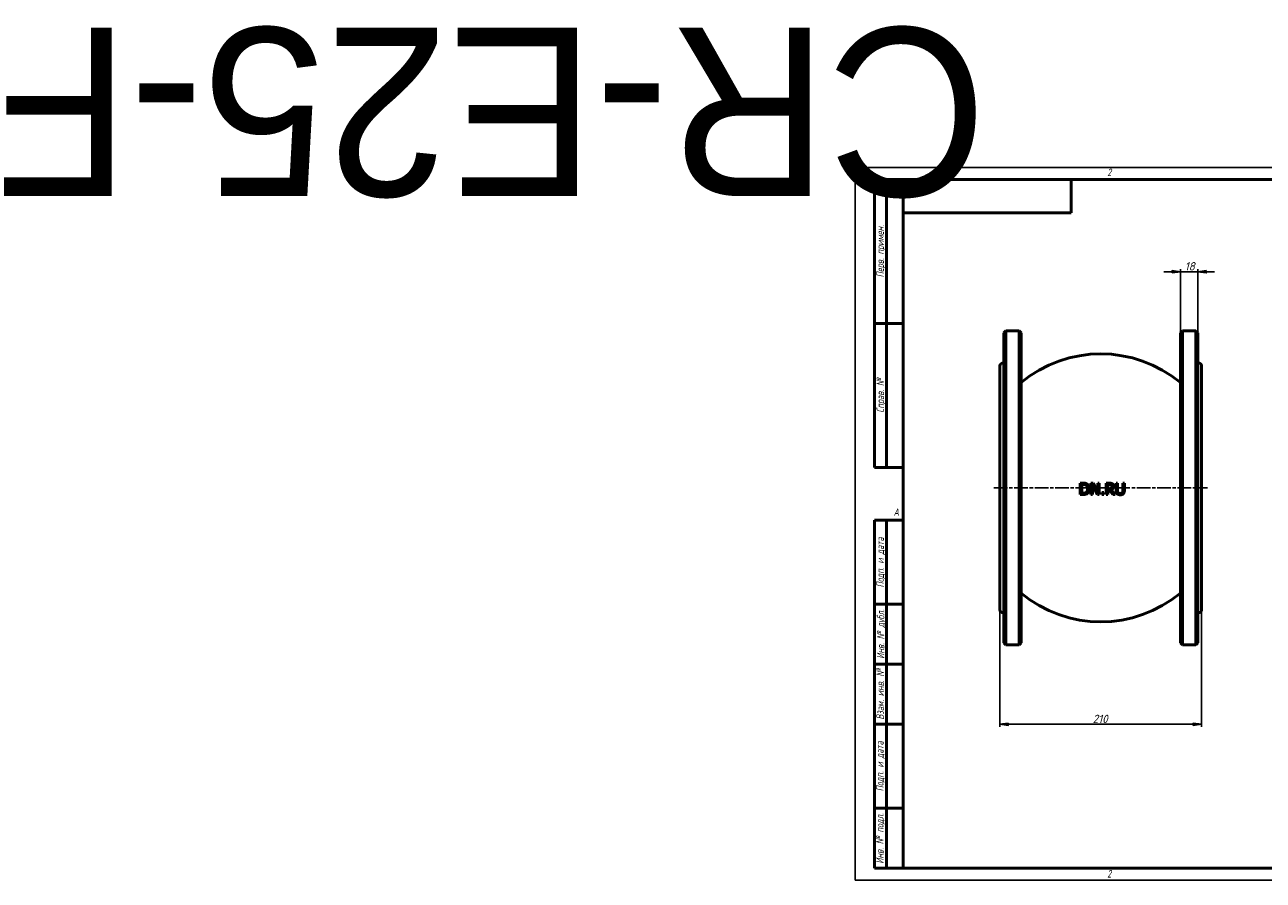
# Model space of a CAD drawing. Header units: millimetres. Extents: x -865 to 5757, y -174 to 891.
# Tile 1 of 4: x -865 to 425, y 0 to 891. Entities that reach past the tile are written whole.
import ezdxf
from ezdxf.enums import TextEntityAlignment as Align

# ---------------------------------------------------------------- set-up
doc = ezdxf.new("R2018")
doc.units = ezdxf.units.MM
doc.header["$LTSCALE"] = 2.5
doc.linetypes.add('CHAIN', pattern=[0.7087, 0.4724, -0.0591, 0.1181, -0.0591])
for name, color, linetype, lineweight in [('Видимый контур (ГОСТ)', 7, 'Continuous', 50), ('Кромка (ГОСТ)', 7, 'Continuous', 50), ('Обозначение (ГОСТ)', 7, 'Continuous', 25), ('Осевая линия (ГОСТ)', 7, 'Continuous', 25), ('Размер (ГОСТ)', 7, 'Continuous', 25), ('Эскизная геометрия (ГОСТ)', 7, 'Continuous', 50)]:
    doc.layers.add(name, color=color, linetype=linetype, lineweight=lineweight)
doc.styles.add('Альтернативный текст (ГОСТ)', font='arial.ttf', dxfattribs={"width": 0.8})
doc.styles.add('Обычный текст (ГОСТ)', font='GOST Common Italic.ttf')
doc.dimstyles.new('Обычный (ГОСТ)', dxfattribs={"dimscale": 2.5, "dimtxt": 3.5, "dimasz": 3.5, "dimexe": 1, "dimexo": 0, "dimgap": 0.5, "dimtad": 1, "dimtxsty": 'Обычный текст (ГОСТ)', "dimblk": 'Filled-1', "dimcen": 0.09, "dimdle": 15, "dimclrd": 256, "dimclre": 256, "dimclrt": 256, "dimazin": 2, "dimtfac": 0.714286, "dimtdec": 3, "dimtmove": 0, "dimatfit": 3, "dimfxl": 1, "dimtolj": 1, "dimlwd": 25, "dimlwe": 25, "dimarcsym": 0})

# ---------------------------------------------------------------- blocks, each defined once
blk = doc.blocks.new('Рамки ГОСТ - Рамка')
at = {"layer": 'Кромка (ГОСТ)', "lineweight": 25}
for p, q in [((0, 0), (0, 297)), ((0, 297), (420, 297)), ((420, 297), (420, 0)), ((420, 0), (0, 0))]:
    blk.add_line(p, q, dxfattribs=at)
at = {"layer": 'Кромка (ГОСТ)'}
for p, q in [((210, 292), (210, 297)), ((415, 292), (20, 292)), ((20, 292), (20, 5)), ((415, 5), (415, 292)), ((20, 5), (415, 5)), ((210, 5), (210, 0))]:
    blk.add_line(p, q, dxfattribs=at)
at = {"layer": 'Кромка (ГОСТ)', "char_height": 3.17, "attachment_point": 1, "style": 'Альтернативный текст (ГОСТ)'}
for s, insert, width in [('\\fGOST Common|b0|i1;{\\H3.1700;2}', (105, 296.5), 5.2328), ('\\fGOST Common|b0|i1;{\\H3.1700;1}', (315.02, 296.44), 5.2327), ('\\fGOST Common|b0|i1;{\\H3.1700;A}', (16, 155), 5.1335), ('\\fGOST Common|b0|i1;{\\H3.1700;A}', (416, 148.5), 5.0704), ('\\fGOST Common|b0|i1;{\\H3.1700;2}', (104.99, 4.3), 5.2328), ('\\fGOST Common|b0|i1;{\\H3.1700;1}', (315, 4.14), 6.6287), ('\\fGOST Common|b0|i1;{\\H3.1700;Формат А3}', (370, 4.39), 25.2103)]:
    blk.add_mtext(s, dxfattribs=dict(at, insert=insert, width=width))
blk = doc.blocks.new('ГОСТ - Доп. графы 1')
at = {"layer": 'Эскизная геометрия (ГОСТ)'}
for p, q in [((-12, 0), (-12, 145)), ((-12, 145), (0, 145)), ((-7, 145), (-7, 0)), ((-12, 110), (-7, 110)), ((-7, 110), (0, 110)), ((-12, 85), (-7, 85)), ((-7, 85), (0, 85)), ((-12, 60), (-7, 60)), ((-7, 60), (0, 60)), ((-12, 25), (-7, 25)), ((-7, 25), (0, 25)), ((0, 0), (-12, 0))]:
    blk.add_line(p, q, dxfattribs=at)
at = {"layer": 'Обозначение (ГОСТ)', "char_height": 3.17, "attachment_point": 5, "rotation": 90, "style": 'Альтернативный текст (ГОСТ)'}
for s, insert, width in [('\\fGOST Common|b0|i1;{\\H3.1700;Подп. и дата}', (-9.37, 127.41), 34.7679), ('\\fGOST Common|b0|i1;{\\H3.1700;Инв. № дубл.}', (-8.95, 97.55), 24.8438), ('\\fGOST Common|b0|i1;{\\H3.1700;Взам. инв. №}', (-9.58, 72.53), 24.8669), ('\\fGOST Common|b0|i1;{\\H3.1700;Подп. и дата}', (-9.5, 42.47), 35.1486), ('\\fGOST Common|b0|i1;{\\H3.1700;Инв. № подл.}', (-9.5, 12.41), 24.9618)]:
    blk.add_mtext(s, dxfattribs=dict(at, insert=insert, width=width))
at = {"layer": 'Обозначение (ГОСТ)', "lineweight": 30, "flags": 17}
for tag, p in [('Подп._и_дата_2', (-3.53, 127.51)), ('Инв._номер_дубликата', (-3.41, 97.47)), ('Взамен_инв._номера', (-3.46, 72.53)), ('Подп._и_дата_1', (-3.42, 42.35)), ('ИНВЕНТАРНЫЙ_НОМЕР', (-3.33, 12.68))]:
    blk.add_attdef(tag, text='', height=3.17, rotation=90, dxfattribs=at).set_placement(p, align=Align.MIDDLE_CENTER)
blk = doc.blocks.new('ГОСТ - Доп. графы 2')
at = {"layer": 'Эскизная геометрия (ГОСТ)'}
for p, q in [((-12, 0), (-12, 120)), ((-12, 120), (0, 120)), ((-7, 0), (-7, 120)), ((-12, 60), (0, 60)), ((0, 0), (-12, 0))]:
    blk.add_line(p, q, dxfattribs=at)
at = {"layer": 'Обозначение (ГОСТ)', "char_height": 3.17, "attachment_point": 5, "rotation": 90, "style": 'Альтернативный текст (ГОСТ)'}
for s, insert, width in [('\\fGOST Common|b0|i1;{\\H3.1700;Перв. примен.}', (-9.19, 90.05), 60.0143), ('\\fGOST Common|b0|i1;{\\H3.1700;Справ. №}', (-9.1, 30), 59.9357)]:
    blk.add_mtext(s, dxfattribs=dict(at, insert=insert, width=width))
at = {"layer": 'Обозначение (ГОСТ)', "lineweight": 30, "flags": 17}
for tag, p in [('Первичная_применяемость', (-3.65, 90.03)), ('Справочный_номер', (-3.55, 30.02))]:
    blk.add_attdef(tag, text='', height=3.17, rotation=90, dxfattribs=at).set_placement(p, align=Align.MIDDLE_CENTER)
blk = doc.blocks.new('ГОСТ - Доп. графы 3')
at = {"layer": 'Эскизная геометрия (ГОСТ)'}
for p, q in [((0, 0), (70, 0)), ((70, 0), (70, -14)), ((70, -14), (0, -14))]:
    blk.add_line(p, q, dxfattribs=at)
at = {"layer": 'Обозначение (ГОСТ)', "lineweight": 30}
blk.add_attdef('ОБОЗНАЧЕНИЕ', text='', height=5, rotation=180, dxfattribs=at).set_placement((34.94, -6.97), align=Align.MIDDLE_CENTER)
blk = doc.blocks.new('Filled-1')
at = {"color": 0}
for p, q in [((0, 0), (-1, 0.14)), ((-1, 0.14), (-1, -0.14)), ((-1, 0), (0, 0)), ((-1, -0.14), (0, 0))]:
    blk.add_line(p, q, dxfattribs=at)
at = {"color": 0, "flags": 128}
blk.add_lwpolyline([(-1, -0.14), (0, 0), (-1, 0.14), (-1, -0.14)], dxfattribs=at)
at = {"color": 0}
blk.add_solid([(-1, -0.14), (0, 0), (-1, 0.14), (-1, -0.14)], dxfattribs=at)
blk = doc.blocks.new('*D9')
at = {"layer": 'Defpoints', "color": 0, "linetype": 'Continuous', "transparency": 16777216}
for p in [(150.7, 281.7), (360.7, 281.7), (360.7, 162.4)]:
    blk.add_point(p, dxfattribs=at)
at = {"layer": 'Размер (ГОСТ)', "linetype": 'Continuous', "lineweight": 25, "transparency": 16777216}
for p, q in [((150.7, 281.7), (150.7, 159.9)), ((360.7, 281.7), (360.7, 159.9)), ((159.5, 162.4), (352, 162.4))]:
    blk.add_line(p, q, dxfattribs=at)
at = {"layer": 'Размер (ГОСТ)', "linetype": 'Continuous', "lineweight": 25, "transparency": 16777216, "xscale": 8.75, "yscale": 8.75, "zscale": 8.75, "rotation": 180}
blk.add_blockref('Filled-1', (150.7, 162.4), dxfattribs=at)
at = {"layer": 'Размер (ГОСТ)', "linetype": 'Continuous', "lineweight": 25, "transparency": 16777216, "xscale": 8.75, "yscale": 8.75, "zscale": 8.75}
blk.add_blockref('Filled-1', (360.7, 162.4), dxfattribs=at)
at = {"layer": 'Размер (ГОСТ)', "linetype": 'Continuous', "lineweight": 25, "transparency": 16777216, "insert": (247.3, 172.4), "char_height": 8.75, "attachment_point": 1, "style": 'Обычный текст (ГОСТ)'}
blk.add_mtext('\\A1;210', dxfattribs=at)
blk = doc.blocks.new('*D10')
at = {"layer": 'Defpoints', "color": 0, "linetype": 'Continuous', "transparency": 16777216}
for p in [(356.7, 633.8), (338.7, 570.2), (356.7, 570.2)]:
    blk.add_point(p, dxfattribs=at)
at = {"layer": 'Размер (ГОСТ)', "linetype": 'Continuous', "lineweight": 25, "transparency": 16777216}
for p, q in [((330, 633.8), (321.2, 633.8)), ((338.7, 570.2), (338.7, 636.3)), ((338.7, 633.8), (356.7, 633.8)), ((356.7, 570.2), (356.7, 636.3)), ((365.5, 633.8), (374.2, 633.8))]:
    blk.add_line(p, q, dxfattribs=at)
at = {"layer": 'Размер (ГОСТ)', "linetype": 'Continuous', "lineweight": 25, "transparency": 16777216, "xscale": 8.75, "yscale": 8.75, "zscale": 8.75}
blk.add_blockref('Filled-1', (338.7, 633.8), dxfattribs=at)
at = {"layer": 'Размер (ГОСТ)', "linetype": 'Continuous', "lineweight": 25, "transparency": 16777216, "xscale": 8.75, "yscale": 8.75, "zscale": 8.75, "rotation": 180}
blk.add_blockref('Filled-1', (356.7, 633.8), dxfattribs=at)
at = {"layer": 'Размер (ГОСТ)', "linetype": 'Continuous', "lineweight": 25, "transparency": 16777216, "insert": (343.1, 643.8), "char_height": 8.75, "attachment_point": 1, "style": 'Обычный текст (ГОСТ)'}
blk.add_mtext('\\A1;18', dxfattribs=at)

msp = doc.modelspace()

# ---------------------------------------------------------------- linework, layer by layer
at = {"layer": 'Видимый контур (ГОСТ)'}
for p, q in [((154.705, 570.184), (156.705, 572.184)), ((154.705, 247.184), (154.705, 570.184)), ((156.705, 572.184), (156.705, 245.184)), ((156.705, 572.184), (170.705, 572.184)), ((170.705, 245.184), (170.705, 572.184)), ((172.705, 570.184), (170.705, 572.184)), ((172.705, 570.184), (172.705, 247.184)), ((338.705, 570.184), (340.705, 572.184)), ((338.705, 247.184), (338.705, 570.184)), ((340.705, 572.184), (340.705, 245.184)), ((340.705, 572.184), (354.705, 572.184)), ((354.705, 245.184), (354.705, 572.184)), ((356.705, 570.184), (354.705, 572.184)), ((356.705, 570.184), (356.705, 247.184)), ((150.705, 281.684), (150.705, 535.684)), ((153.705, 538.684), (154.705, 538.684)), ((356.705, 538.684), (357.705, 538.684)), ((360.705, 535.684), (360.705, 281.684)), ((237.004, 413.628), (234.271, 413.628)), ((234.271, 401.628), (234.271, 413.628)), ((247.73, 413.628), (245.464, 413.628)), ((245.464, 401.628), (245.464, 413.628)), ((252.563, 404.127), (247.73, 413.628)), ((254.051, 413.628), (252.563, 413.628)), ((252.563, 404.127), (252.563, 413.628)), ((254.051, 413.628), (254.051, 401.628)), ((264.573, 413.628), (261.48, 413.628)), ((261.48, 401.628), (261.48, 413.628)), ((273.169, 413.628), (271.574, 413.628)), ((271.574, 406.14), (271.574, 413.628)), ((273.169, 413.628), (273.169, 406.14)), ((280.258, 413.628), (278.663, 413.628)), ((278.663, 406.101), (278.663, 413.628)), ((280.258, 413.628), (280.258, 406.14)), ((234.271, 401.628), (237.033, 401.628)), ((235.866, 412.247), (237.082, 412.247)), ((235.866, 412.247), (235.866, 403.009)), ((237.082, 403.009), (235.866, 403.009)), ((245.464, 401.628), (246.952, 401.628)), ((246.952, 411.975), (246.952, 401.628)), ((246.952, 411.975), (252.261, 401.628)), ((252.261, 401.628), (254.051, 401.628)), ((258.718, 403.923), (256.793, 403.923)), ((256.793, 401.628), (256.793, 403.923)), ((256.793, 401.628), (258.718, 401.628)), ((258.718, 403.923), (258.718, 401.628)), ((261.48, 401.628), (263.075, 401.628)), ((263.075, 412.247), (263.075, 407.735)), ((263.075, 412.247), (264.66, 412.247)), ((264.475, 407.735), (263.075, 407.735)), ((263.075, 406.403), (263.075, 401.628)), ((263.075, 406.403), (264.903, 406.403)), ((264.903, 406.403), (268.696, 401.628)), ((270.767, 401.628), (266.498, 406.85)), ((268.696, 401.628), (270.767, 401.628)), ((153.705, 278.684), (154.705, 278.684)), ((356.705, 278.684), (357.705, 278.684)), ((154.705, 247.184), (156.705, 245.184)), ((156.705, 245.184), (170.705, 245.184)), ((172.705, 247.184), (170.705, 245.184)), ((338.705, 247.184), (340.705, 245.184)), ((340.705, 245.184), (354.705, 245.184)), ((356.705, 247.184), (354.705, 245.184))]:
    msp.add_line(p, q, dxfattribs=at)
for centre, radius, start, end in [((255.705, 418.217), 130, 50.322804, 129.677196), ((153.705, 535.684), 3, 90, 180), ((357.705, 535.684), 3, 0, 90), ((255.705, 399.152), 130, 230.322804, 309.677196), ((153.705, 281.684), 3, 180, 270), ((357.705, 281.684), 3, 270, 0)]:
    msp.add_arc(centre, radius, start, end, dxfattribs=at)
for points, knots in [([(241.302, 412.675), (240.739, 413.045), (240.04, 413.31), (238.609, 413.592), (237.74, 413.628), (237.004, 413.628)], [0, 0, 0, 0, 0.203110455, 0.203110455, 0.412637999, 0.412637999, 0.412637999, 0.412637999]), ([(243.733, 407.618), (243.733, 408.193), (243.682, 408.77), (243.41, 409.98), (243.199, 410.449), (242.819, 411.159), (242.572, 411.515), (241.989, 412.158), (241.662, 412.436), (241.302, 412.675)], [0, 0, 0, 0, 0.172273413, 0.172273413, 0.372085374, 0.372085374, 0.60762462, 0.60762462, 0.84201546, 0.84201546, 0.84201546, 0.84201546]), ([(267.626, 412.996), (267.409, 413.136), (267.181, 413.254), (266.676, 413.445), (266.091, 413.628), (264.573, 413.628)], [0, 0, 0, 0, 0.077568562, 0.077568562, 0.162366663, 0.162366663, 0.162366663, 0.162366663]), ([(268.988, 410.37), (268.988, 410.694), (268.955, 411.021), (268.793, 411.631), (268.679, 411.874), (268.412, 412.283), (268.279, 412.446), (267.975, 412.746), (267.807, 412.879), (267.626, 412.996)], [0, 0, 0, 0, 0.096996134, 0.096996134, 0.189153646, 0.189153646, 0.259856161, 0.259856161, 0.331810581, 0.331810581, 0.331810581, 0.331810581]), ([(237.033, 401.628), (237.728, 401.628), (238.509, 401.661), (239.658, 401.857), (240.384, 402.027), (241.283, 402.591)], [0, 0, 0, 0, 0.210552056, 0.210552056, 0.352029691, 0.352029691, 0.352029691, 0.352029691]), ([(237.082, 412.247), (238.172, 412.247), (238.782, 412.117), (239.547, 411.889), (239.909, 411.73), (240.252, 411.528)], [-0.241228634, -0.241228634, -0.241228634, -0.241228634, -0.120324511, -0.120324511, 0, 0, 0, 0]), ([(240.398, 403.806), (240.115, 403.608), (239.811, 403.45), (239.309, 403.269), (238.984, 403.166), (237.992, 403.032), (237.531, 403.009), (237.082, 403.009)], [-0.609734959, -0.609734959, -0.609734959, -0.609734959, -0.303201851, -0.303201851, -0.136112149, -0.136112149, 0, 0, 0, 0]), ([(240.252, 411.528), (240.569, 411.333), (240.851, 411.096), (241.338, 410.524), (241.53, 410.201), (241.815, 409.525), (241.91, 409.182), (242.042, 408.439), (242.07, 408.037), (242.07, 407.638)], [-0.451828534, -0.451828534, -0.451828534, -0.451828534, -0.33973161, -0.33973161, -0.226240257, -0.226240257, -0.119654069, -0.119654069, 0, 0, 0, 0]), ([(242.07, 407.638), (242.07, 407.033), (242.012, 406.403), (241.756, 405.53), (241.597, 405.098), (241.041, 404.324), (240.744, 404.04), (240.398, 403.806)], [-0.606192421, -0.606192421, -0.606192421, -0.606192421, -0.286963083, -0.286963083, -0.12608363, -0.12608363, 0, 0, 0, 0]), ([(241.283, 402.591), (241.609, 402.806), (241.905, 403.058), (242.447, 403.642), (242.684, 403.97), (243.097, 404.682), (243.346, 405.187), (243.668, 406.438), (243.733, 407.026), (243.733, 407.618)], [0, 0, 0, 0, 0.118086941, 0.118086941, 0.240266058, 0.240266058, 0.365618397, 0.365618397, 0.471459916, 0.471459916, 0.471459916, 0.471459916]), ([(266.644, 408.357), (266.474, 408.187), (266.277, 408.055), (265.983, 407.933), (265.761, 407.845), (265.038, 407.75), (264.755, 407.735), (264.475, 407.735)], [-0.638515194, -0.638515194, -0.638515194, -0.638515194, -0.219226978, -0.219226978, -0.083996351, -0.083996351, 0, 0, 0, 0]), ([(264.66, 412.247), (265.117, 412.247), (265.544, 412.215), (266.13, 412.068), (266.359, 411.975), (266.566, 411.839)], [-0.181675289, -0.181675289, -0.181675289, -0.181675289, -0.074579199, -0.074579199, 0, 0, 0, 0]), ([(266.498, 406.85), (266.789, 406.959), (267.069, 407.094), (267.58, 407.419), (267.809, 407.603), (268.449, 408.262), (268.645, 408.691), (268.915, 409.374), (268.988, 409.871), (268.988, 410.37)], [0, 0, 0, 0, 0.093420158, 0.093420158, 0.182238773, 0.182238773, 0.369596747, 0.369596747, 0.768119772, 0.768119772, 0.768119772, 0.768119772]), ([(266.566, 411.839), (266.701, 411.747), (266.823, 411.64), (266.927, 411.514), (266.962, 411.471), (266.994, 411.428), (267.022, 411.386), (267.048, 411.345), (267.072, 411.305), (267.093, 411.266), (267.111, 411.234), (267.126, 411.203), (267.14, 411.173), (267.15, 411.15), (267.16, 411.128), (267.168, 411.107), (267.228, 410.961), (267.269, 410.809), (267.294, 410.654), (267.315, 410.519), (267.325, 410.381), (267.325, 410.244)], [-0.161582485, -0.161582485, -0.161582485, -0.161582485, -0.127646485, -0.127646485, -0.127646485, -0.116029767, -0.116029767, -0.116029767, -0.104816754, -0.104816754, -0.104816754, -0.095540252, -0.095540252, -0.095540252, -0.088676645, -0.088676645, -0.088676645, -0.041255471, -0.041255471, -0.041255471, 0, 0, 0, 0]), ([(267.325, 410.244), (267.325, 410.032), (267.31, 409.817), (267.275, 409.608), (267.273, 409.595), (267.27, 409.582), (267.268, 409.57), (267.246, 409.45), (267.219, 409.341), (267.188, 409.241), (267.179, 409.211), (267.169, 409.183), (267.159, 409.155), (267.14, 409.101), (267.12, 409.05), (267.098, 409.001), (266.99, 408.756), (266.839, 408.541), (266.644, 408.357)], [-0.184580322, -0.184580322, -0.184580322, -0.184580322, -0.135647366, -0.135647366, -0.135647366, -0.132676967, -0.132676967, -0.132676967, -0.104657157, -0.104657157, -0.104657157, -0.096422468, -0.096422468, -0.096422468, -0.080443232, -0.080443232, -0.080443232, 0, 0, 0, 0]), ([(271.574, 406.14), (271.574, 405.478), (271.626, 404.76), (271.857, 403.876), (271.959, 403.563), (272.306, 402.952), (272.497, 402.705), (272.722, 402.484)], [0, 0, 0, 0, 0.198763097, 0.198763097, 0.274126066, 0.274126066, 0.335932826, 0.335932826, 0.335932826, 0.335932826]), ([(272.722, 402.484), (272.923, 402.283), (273.146, 402.11), (273.643, 401.815), (273.914, 401.697), (274.744, 401.436), (275.337, 401.375), (275.911, 401.375)], [0, 0, 0, 0, 0.085987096, 0.085987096, 0.175303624, 0.175303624, 0.350216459, 0.350216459, 0.350216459, 0.350216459]), ([(273.684, 403.719), (273.556, 403.913), (273.455, 404.121), (273.304, 404.565), (273.169, 405.057), (273.169, 406.14)], [0, 0, 0, 0, 0.070276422, 0.070276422, 0.141076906, 0.141076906, 0.141076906, 0.141076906]), ([(275.911, 402.737), (275.489, 402.737), (275.051, 402.789), (274.458, 403.022), (274.27, 403.127), (273.939, 403.391), (273.8, 403.544), (273.684, 403.719)], [0, 0, 0, 0, 0.12810681, 0.12810681, 0.192834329, 0.192834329, 0.255662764, 0.255662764, 0.255662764, 0.255662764]), ([(278.148, 403.719), (278.039, 403.553), (277.907, 403.409), (277.554, 403.126), (277.356, 403.031), (276.806, 402.803), (276.359, 402.737), (275.911, 402.737)], [0, 0, 0, 0, 0.059652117, 0.059652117, 0.136509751, 0.136509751, 0.372557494, 0.372557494, 0.372557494, 0.372557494]), ([(275.911, 401.375), (276.358, 401.375), (276.823, 401.408), (277.524, 401.558), (277.884, 401.659), (278.582, 402.032), (278.861, 402.238), (279.111, 402.484)], [0, 0, 0, 0, 0.135745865, 0.135745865, 0.217364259, 0.217364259, 0.28181905, 0.28181905, 0.28181905, 0.28181905]), ([(278.663, 406.101), (278.663, 405.674), (278.641, 405.201), (278.542, 404.656), (278.501, 404.456), (278.339, 404.045), (278.252, 403.877), (278.148, 403.719)], [0, 0, 0, 0, 0.128219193, 0.128219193, 0.165541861, 0.165541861, 0.193658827, 0.193658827, 0.193658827, 0.193658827]), ([(279.111, 402.484), (279.374, 402.735), (279.59, 403.024), (279.867, 403.567), (280.035, 403.956), (280.228, 405.125), (280.258, 405.641), (280.258, 406.14)], [0, 0, 0, 0, 0.109891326, 0.109891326, 0.183314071, 0.183314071, 0.236964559, 0.236964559, 0.236964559, 0.236964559])]:
    msp.add_open_spline(points, degree=3, knots=knots, dxfattribs=at)
at = {"layer": 'Осевая линия (ГОСТ)', "linetype": 'CHAIN', "ltscale": 11.993792}
msp.add_line((144.455, 408.684), (366.955, 408.684), dxfattribs=at)

# ---------------------------------------------------------------- block references
ref = msp.add_blockref('ГОСТ - Доп. графы 3', (50, 730), dxfattribs=dict(xscale=2.5, yscale=2.5, zscale=2.5))
lines = msp.add_mtext('CR-E25-F', dxfattribs={"layer": 'Обозначение (ГОСТ)', "insert": (137.355, 712.581), "char_height": 175.3121, "attachment_point": 1, "rotation": 180})
ref.add_attrib('ОБОЗНАЧЕНИЕ', '', (137.355, 712.581)).embed_mtext(lines)
at = {"xscale": 2.5, "yscale": 2.5, "zscale": 2.5}
for name, p in [('Рамки ГОСТ - Рамка', (0, 0)), ('ГОСТ - Доп. графы 2', (50, 430)), ('ГОСТ - Доп. графы 1', (50, 12.5))]:
    msp.add_blockref(name, p, dxfattribs=at)

# ---------------------------------------------------------------- dimensions: what is measured, and where the dimension line sits
at = {"layer": 'Размер (ГОСТ)', "linetype": 'Continuous', "lineweight": 25}
for base, p1, p2, override, picture, middle in [((356.705, 633.809), (338.705, 570.184), (356.705, 570.184), {"dimgap": 0.5, "dimdec": 2, "dimtol": 0, "dimlim": 0, "dimtp": 0, "dimtm": 0, "dimtdec": 3, "dimtofl": 1, "dimatfit": 1}, '*D10', (347.705, 633.809)), ((360.705, 162.379), (150.705, 281.684), (360.705, 281.684), {"dimgap": 0.5, "dimdec": 2, "dimtol": 0, "dimlim": 0, "dimtp": 0, "dimtm": 0, "dimtdec": 3, "dimtofl": 0, "dimatfit": 1}, '*D9', (255.705, 162.379))]:
    dim = msp.add_linear_dim(base=base, p1=p1, p2=p2, angle=180, dimstyle='Обычный (ГОСТ)', override=override, dxfattribs=at)
    dim.commit()
    dim.dimension.update_dxf_attribs({"geometry": picture, "text_midpoint": middle, "dimtype": 160})

doc.saveas('drawing.dxf')
